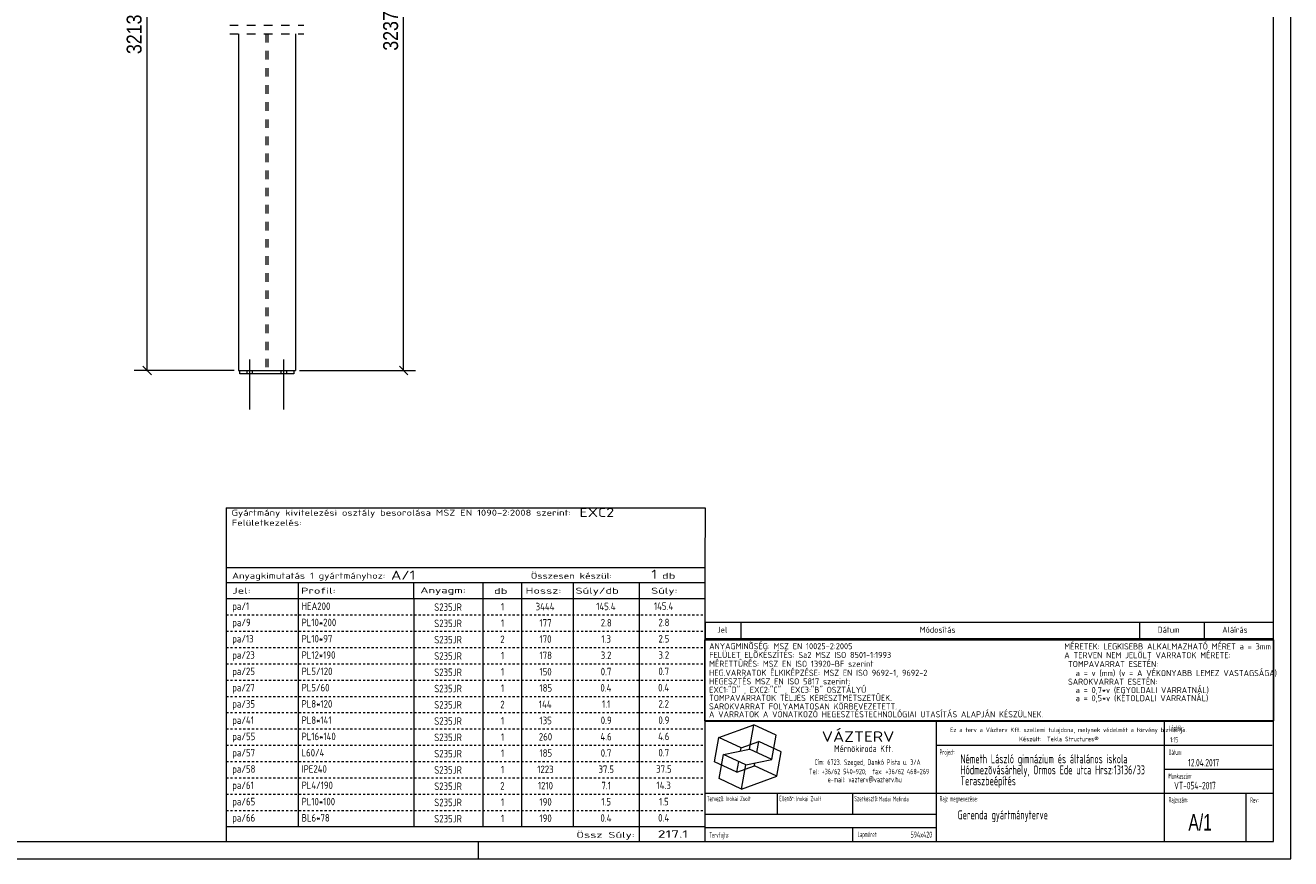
# Model space of a CAD drawing. Header units: millimetres. Extents: x 1 to 593, y 1 to 419.
# Tile 2 of 3: x 297 to 593, y 1 to 196. Entities that reach past the tile are written whole.
import ezdxf

# ---------------------------------------------------------------- set-up
doc = ezdxf.new("R2010")
doc.units = ezdxf.units.MM
for name, pattern in [('XKITLINE00', [0]), ('XKITLINE02', [4, 2, -2]), ('XKITLINE04', [3, 0.5, -0.5, 0.5, -0.5, 0.5, -0.5])]:
    doc.linetypes.add(name, pattern=pattern)
for name, color, linetype, lineweight in [('Bemassung', 1, 'Continuous', 0), ('Schrauben', 7, 'Continuous', 0), ('Teil', 7, 'Continuous', 0), ('Ueberschrift', 7, 'Continuous', 0), ('Zeichnungsrahmen', 3, 'Continuous', 0)]:
    doc.layers.add(name, color=color, linetype=linetype, lineweight=lineweight)
doc.styles.add('ARIAL', font='ARIAL.TTF')
doc.styles.add('ISOCPEUR', font='ISOCPEUR.TTF')
doc.styles.add('ISOCPEUR_BOLD', font='ARIAL.TTF')

msp = doc.modelspace()

# ---------------------------------------------------------------- linework, layer by layer
at = {"layer": 'Bemassung', "linetype": 'XKITLINE00', "lineweight": 0}
for p, q in [((325.5, 115.21), (325.5, 273.59)), ((385.5, 115.21), (385.5, 275.18)), ((324.51, 116.2), (326.49, 114.22)), ((384.51, 116.2), (386.49, 114.22)), ((345.84, 115.21), (322.45, 115.21)), ((361.17, 115.21), (388.3, 115.21))]:
    msp.add_line(p, q, dxfattribs=at)
at = {"layer": 'Bemassung'}
for p in [(325.5, 115.21), (385.5, 115.21)]:
    msp.add_point(p, dxfattribs=at)
at = {"layer": 'Schrauben', "linetype": 'XKITLINE00', "lineweight": 0}
for p, q in [((349.5, 106.07), (349.5, 117.74)), ((357.5, 106.07), (357.5, 117.74)), ((348.87, 114.41), (348.87, 115.21)), ((350.14, 114.41), (350.14, 115.21)), ((356.87, 114.41), (356.87, 115.21)), ((358.14, 114.41), (358.14, 115.21))]:
    msp.add_line(p, q, dxfattribs=at)
at = {"layer": 'Teil', "linetype": 'XKITLINE02', "lineweight": 0}
for p, q in [((344.83, 195.94), (362.17, 195.94)), ((344.83, 193.94), (362.17, 193.94)), ((353.29, 193.94), (353.29, 115.21)), ((353.72, 193.94), (353.72, 115.21)), ((347.17, 115.21), (359.84, 115.21))]:
    msp.add_line(p, q, dxfattribs=at)
at = {"layer": 'Teil', "linetype": 'XKITLINE00', "lineweight": 0}
for p, q in [((346.84, 193.94), (346.84, 115.21)), ((360.17, 193.94), (360.17, 115.21)), ((346.84, 115.21), (360.17, 115.21)), ((347.17, 114.41), (347.17, 115.21)), ((359.84, 114.41), (347.17, 114.41)), ((359.84, 115.21), (359.84, 114.41))]:
    msp.add_line(p, q, dxfattribs=at)
at = {"layer": 'Ueberschrift', "linetype": 'XKITLINE00', "lineweight": 0}
for p, q in [((343.99, 83.11), (456, 83.11)), ((344, 83.1), (344, 69.12)), ((456, 83.11), (455.99, 69.12)), ((343.99, 69.12), (455.99, 69.12)), ((343.99, 69.12), (343.99, 65.62)), ((455.99, 69.12), (455.99, 65.62)), ((343.99, 65.62), (455.99, 65.62)), ((343.99, 65.62), (343.99, 61.84)), ((360.79, 65.62), (360.79, 61.84)), ((387.92, 61.84), (387.92, 65.64)), ((403.99, 65.57), (403.99, 61.84)), ((413.04, 65.62), (413.04, 61.83)), ((425.19, 65.62), (425.19, 61.84)), ((440.59, 65.62), (440.59, 61.84)), ((455.99, 65.62), (455.99, 61.83)), ((343.99, 61.84), (455.99, 61.84)), ((343.99, 61.81), (344, 58)), ((360.79, 61.81), (360.79, 58)), ((387.93, 58.06), (387.93, 61.8)), ((403.99, 61.8), (403.99, 58)), ((413.04, 61.81), (413.04, 58)), ((425.19, 61.81), (425.19, 58)), ((440.59, 61.81), (440.59, 58)), ((455.99, 61.81), (455.99, 58.01)), ((343.99, 58), (344, 54.2)), ((360.79, 58), (360.79, 54.2)), ((387.93, 54.25), (387.93, 57.99)), ((403.99, 57.99), (403.99, 54.2)), ((413.04, 58), (413.04, 54.2)), ((425.19, 58), (425.19, 54.2)), ((440.59, 58), (440.59, 54.2)), ((455.99, 58), (455.99, 54.2)), ((456, 56.34), (589, 56.34)), ((456, 56.27), (456, 52.41)), ((464.4, 56.27), (464.4, 52.41)), ((557.64, 56.34), (557.64, 52.48)), ((572.76, 56.34), (572.76, 52.48)), ((343.99, 54.2), (344, 50.39)), ((360.79, 54.2), (360.79, 50.39)), ((387.93, 50.45), (387.93, 54.18)), ((403.99, 54.18), (403.99, 50.39)), ((413.04, 54.19), (413.04, 50.39)), ((425.19, 54.2), (425.19, 50.39)), ((440.59, 54.2), (440.59, 50.39)), ((455.99, 54.2), (455.99, 50.39)), ((343.99, 50.39), (344, 46.58)), ((360.79, 50.39), (360.79, 46.58)), ((387.93, 46.64), (387.93, 50.38)), ((403.99, 50.38), (403.99, 46.58)), ((413.04, 50.38), (413.04, 46.58)), ((425.19, 50.39), (425.19, 46.58)), ((440.59, 50.39), (440.59, 46.58)), ((455.99, 52.22), (588.99, 52.22)), ((455.99, 33.22), (455.99, 52.22)), ((455.99, 50.39), (455.99, 46.58)), ((456, 52.49), (589, 52.49)), ((588.99, 52.22), (588.99, 33.22)), ((343.99, 46.58), (344, 42.77)), ((360.79, 46.58), (360.79, 42.77)), ((387.93, 42.83), (387.93, 46.57)), ((403.99, 46.57), (403.99, 42.77)), ((413.04, 46.58), (413.04, 42.77)), ((425.19, 46.58), (425.19, 42.77)), ((440.59, 46.58), (440.59, 42.77)), ((455.99, 46.58), (455.99, 42.77)), ((343.99, 42.77), (344, 38.96)), ((360.79, 42.77), (360.79, 38.96)), ((387.93, 39.02), (387.93, 42.76)), ((403.99, 42.76), (403.99, 38.96)), ((413.04, 42.77), (413.04, 38.96)), ((425.19, 42.77), (425.19, 38.96)), ((440.59, 42.77), (440.59, 38.96)), ((455.99, 42.77), (455.99, 38.97)), ((343.99, 38.96), (344, 35.16)), ((360.79, 38.96), (360.79, 35.16)), ((387.93, 35.21), (387.93, 38.95)), ((403.99, 38.95), (403.99, 35.16)), ((413.04, 38.96), (413.04, 35.16)), ((425.19, 38.96), (425.19, 35.16)), ((440.59, 38.96), (440.59, 35.16)), ((455.99, 38.96), (455.99, 35.16)), ((343.99, 35.16), (344, 31.35)), ((360.79, 35.16), (360.79, 31.35)), ((387.93, 31.41), (387.93, 35.14)), ((403.99, 35.14), (403.99, 31.35)), ((413.04, 35.15), (413.04, 31.35)), ((425.19, 35.16), (425.19, 31.35)), ((440.59, 35.16), (440.59, 31.35)), ((455.99, 35.16), (455.99, 31.35)), ((588.99, 33.22), (455.99, 33.22)), ((456, 5), (456, 33.14)), ((456, 33.14), (589, 33.14)), ((510.11, 5), (510.11, 33.14)), ((563.49, 5), (563.49, 33.14)), ((343.99, 31.35), (344, 27.54)), ((360.79, 31.35), (360.79, 27.54)), ((387.93, 27.6), (387.93, 31.34)), ((403.99, 31.34), (403.99, 27.54)), ((413.04, 31.34), (413.04, 27.54)), ((425.19, 31.35), (425.19, 27.54)), ((440.59, 31.35), (440.59, 27.54)), ((455.99, 31.35), (455.99, 27.54)), ((459.21, 29.35), (467.43, 32.34)), ((466.43, 26.65), (467.43, 32.34)), ((472.66, 29.9), (467.43, 32.34)), ((471.66, 24.21), (472.66, 29.9)), ((343.99, 27.54), (344, 23.73)), ((360.79, 27.54), (360.79, 23.73)), ((387.93, 23.79), (387.93, 27.53)), ((403.99, 27.53), (403.99, 23.73)), ((413.04, 27.54), (413.04, 23.73)), ((425.19, 27.54), (425.19, 23.73)), ((440.59, 27.54), (440.59, 23.73)), ((455.99, 27.54), (455.99, 23.73)), ((458.2, 23.66), (459.21, 29.35)), ((464.44, 26.91), (459.21, 29.35)), ((460.33, 25.41), (466.43, 26.65)), ((464.32, 26.22), (464.44, 26.91)), ((464.44, 26.91), (468.55, 28.4)), ((471.66, 24.21), (466.43, 26.65)), ((468.1, 25.87), (468.55, 28.4)), ((473.78, 25.96), (468.55, 28.4)), ((510.11, 27.54), (588.69, 27.54)), ((343.99, 23.73), (344, 19.92)), ((360.79, 23.73), (360.79, 19.92)), ((387.93, 19.98), (387.93, 23.72)), ((403.99, 23.72), (403.99, 19.92)), ((413.04, 23.73), (413.04, 19.92)), ((425.19, 23.73), (425.19, 19.92)), ((440.59, 23.73), (440.59, 19.92)), ((455.99, 23.73), (455.99, 19.93)), ((459.33, 19.72), (460.33, 25.41)), ((465.56, 22.97), (460.33, 25.41)), ((463.44, 21.22), (463.88, 23.75)), ((465.56, 22.97), (471.66, 24.21)), ((472.78, 20.27), (473.78, 25.96)), ((463.44, 21.22), (458.2, 23.66)), ((463.44, 21.22), (467.55, 22.71)), ((464.56, 17.28), (465.56, 22.97)), ((467.55, 22.71), (467.67, 23.4)), ((472.78, 20.27), (467.55, 22.71)), ((563.49, 21.94), (589, 21.94)), ((343.99, 19.92), (344, 16.12)), ((360.79, 19.92), (360.79, 16.12)), ((387.93, 16.17), (387.93, 19.91)), ((403.99, 19.91), (403.99, 16.12)), ((413.04, 19.92), (413.04, 16.12)), ((425.19, 19.92), (425.19, 16.12)), ((440.59, 19.92), (440.59, 16.12)), ((455.99, 19.92), (455.99, 16.12)), ((464.56, 17.28), (459.33, 19.72)), ((464.56, 17.28), (472.78, 20.27)), ((343.99, 16.12), (344, 12.31)), ((360.79, 16.12), (360.79, 12.31)), ((387.93, 12.37), (387.93, 16.1)), ((403.99, 16.1), (403.99, 12.31)), ((413.04, 16.11), (413.04, 12.31)), ((425.19, 16.12), (425.19, 12.31)), ((440.59, 16.12), (440.59, 12.31)), ((455.99, 16.12), (455.99, 12.31)), ((456, 16.34), (588.97, 16.34)), ((472.95, 11.43), (472.95, 16.34)), ((490.51, 16.34), (490.51, 11.44)), ((582.54, 16.28), (582.54, 5)), ((343.99, 12.31), (344, 8.5)), ((360.79, 12.31), (360.79, 8.5)), ((387.93, 8.56), (387.93, 12.3)), ((403.99, 12.3), (403.99, 8.5)), ((413.04, 12.3), (413.04, 8.5)), ((425.19, 12.31), (425.19, 8.5)), ((440.59, 12.31), (440.59, 8.5)), ((455.99, 12.31), (455.99, 8.5)), ((456.04, 11.44), (510.11, 11.44)), ((343.99, 8.5), (455.99, 8.5)), ((343.99, 8.5), (343.99, 5)), ((440.59, 8.5), (440.59, 5)), ((455.99, 8.5), (455.99, 5)), ((456, 8.29), (510.08, 8.29)), ((490.52, 8.26), (490.52, 5.08))]:
    msp.add_line(p, q, dxfattribs=at)
at = {"layer": 'Ueberschrift', "linetype": 'XKITLINE04', "lineweight": 0}
for p, q in [((344, 58.01), (455.99, 58.01)), ((344, 54.2), (455.99, 54.2)), ((344, 50.39), (455.99, 50.39)), ((344, 46.58), (455.99, 46.58)), ((344, 42.77), (455.99, 42.77)), ((344, 38.97), (455.99, 38.97)), ((344, 35.16), (455.99, 35.16)), ((344, 31.35), (455.99, 31.35)), ((344, 27.54), (455.99, 27.54)), ((344, 23.73), (455.99, 23.73)), ((344, 19.93), (455.99, 19.93)), ((344, 16.12), (455.99, 16.12)), ((344, 12.31), (455.99, 12.31)), ((344, 8.5), (455.99, 8.5))]:
    msp.add_line(p, q, dxfattribs=at)
at = {"layer": 'Zeichnungsrahmen', "linetype": 'XKITLINE00', "lineweight": 0}
for p, q in [((593, 1), (593, 419)), ((589, 5), (589, 415)), ((5, 5), (589, 5)), ((403, 1), (403, 5)), ((1, 1), (593, 1))]:
    msp.add_line(p, q, dxfattribs=at)

# ---------------------------------------------------------------- texts
at = {"layer": 'Bemassung', "style": 'ARIAL', "width": 0.85}
for s, p in [('3237', (384.2, 190)), ('3213', (324.2, 189.21))]:
    msp.add_text(s, height=3.5, rotation=90.0002, dxfattribs=at).set_placement(p)
at = {"layer": 'Ueberschrift'}
for s, height, style, width, p in [('Gyártmány kivitelezési osztály besorolása MSZ EN 1090-2:2008 szerint:', 1.4, 'ISOCPEUR', 1.275, (345.24, 81.23)), ('EXC2', 2.1, 'ISOCPEUR', 1.275, (426.64, 80.93)), ('Felületkezelés:', 1.4, 'ISOCPEUR', 1.275, (345.28, 78.88)), ('Anyagkimutatás 1 gyártmányhoz:', 1.4, 'ISOCPEUR', 1.275, (345.39, 66.49)), ('A/1', 2.1, 'ISOCPEUR', 1.275, (382.56, 66.28)), ('Összesen készül:', 1.4, 'ISOCPEUR', 1.275, (415.24, 66.47)), ('1', 2.1, 'ISOCPEUR', 1.275, (443.44, 66.49)), ('db', 1.4, 'ISOCPEUR', 1.513248, (445.94, 66.47)), ('Jel:', 1.4, 'ISOCPEUR', 1.513248, (345.39, 62.99)), ('Profil:', 1.4, 'ISOCPEUR', 1.513248, (361.49, 62.99)), ('Anyagm:', 1.4, 'ISOCPEUR', 1.513248, (389.41, 63.09)), ('db', 1.4, 'ISOCPEUR', 1.513248, (406.64, 62.92)), ('Hossz:', 1.4, 'ISOCPEUR', 1.513248, (414.02, 62.99)), ('Súly/db', 1.4, 'ISOCPEUR', 1.513248, (425.7, 62.99)), ('Súly:', 1.4, 'ISOCPEUR', 1.513248, (443.39, 62.99)), ('pa/1', 1.75, 'ISOCPEUR', 0.85, (345.39, 59.19)), ('HEA200', 1.75, 'ISOCPEUR', 0.85, (361.61, 59.19)), ('S235JR', 1.75, 'ISOCPEUR', 0.85, (392.66, 58.97)), ('1', 1.75, 'ISOCPEUR', 0.85, (408.26, 59.05)), ('3444', 1.75, 'ISOCPEUR', 0.85, (416.38, 59.1)), ('145.4', 1.75, 'ISOCPEUR', 0.85, (430.55, 59.13)), ('145.4', 1.75, 'ISOCPEUR', 0.85, (444.05, 59.19)), ('pa/9', 1.75, 'ISOCPEUR', 0.85, (345.39, 55.38)), ('PL10*200', 1.75, 'ISOCPEUR', 0.85, (361.61, 55.38)), ('S235JR', 1.75, 'ISOCPEUR', 0.85, (392.66, 55.16)), ('1', 1.75, 'ISOCPEUR', 0.85, (408.26, 55.24)), ('177', 1.75, 'ISOCPEUR', 0.85, (417.28, 55.29)), ('2.8', 1.75, 'ISOCPEUR', 0.85, (431.6, 55.32)), ('2.8', 1.75, 'ISOCPEUR', 0.85, (445.1, 55.38)), ('pa/13', 1.75, 'ISOCPEUR', 0.85, (345.39, 51.57)), ('PL10*97', 1.75, 'ISOCPEUR', 0.85, (361.61, 51.57)), ('1.3', 1.75, 'ISOCPEUR', 0.85, (431.76, 51.52)), ('2.5', 1.75, 'ISOCPEUR', 0.85, (445.1, 51.57)), ('Jel', 1.4, 'ISOCPEUR', 0.85, (458.84, 53.85)), ('Módosítás', 1.4, 'ISOCPEUR', 0.85, (506.25, 53.85)), ('Dátum', 1.4, 'ISOCPEUR', 0.85, (561.86, 53.85)), ('Aláírás', 1.4, 'ISOCPEUR', 0.85, (577, 53.85)), ('S235JR', 1.75, 'ISOCPEUR', 0.85, (392.66, 51.36)), ('2', 1.75, 'ISOCPEUR', 0.85, (408.11, 51.43)), ('170', 1.75, 'ISOCPEUR', 0.85, (417.28, 51.49)), ('ANYAGMINÕSÉG: MSZ EN 10025-2:2005', 1.425, 'ISOCPEUR', 0.85, (456.98, 50)), ('MÉRETEK: LEGKISEBB ALKALMAZHATÓ MÉRET a = 3mm', 1.425, 'ISOCPEUR', 0.85, (540.04, 49.94)), ('pa/23', 1.75, 'ISOCPEUR', 0.85, (345.39, 47.76)), ('PL12*190', 1.75, 'ISOCPEUR', 0.85, (361.61, 47.76)), ('S235JR', 1.75, 'ISOCPEUR', 0.85, (392.66, 47.55)), ('1', 1.75, 'ISOCPEUR', 0.85, (408.26, 47.62)), ('178', 1.75, 'ISOCPEUR', 0.85, (417.28, 47.68)), ('3.2', 1.75, 'ISOCPEUR', 0.85, (431.6, 47.71)), ('3.2', 1.75, 'ISOCPEUR', 0.85, (445.1, 47.76)), ('MÉRETTÛRÉS: MSZ EN ISO 13920-BF szerint', 1.425, 'ISOCPEUR', 0.85, (456.96, 45.88)), ('FELÜLET ELÕKÉSZÍTÉS: Sa2 MSZ ISO 8501-1:1993', 1.425, 'ISOCPEUR', 0.85, (456.98, 47.95)), ('A TERVEN NEM JELÖLT VARRATOK MÉRETE:', 1.425, 'ISOCPEUR', 0.85, (540.04, 47.89)), (' TOMPAVARRAT ESETÉN:', 1.425, 'ISOCPEUR', 0.85, (540.02, 45.82)), ('pa/25', 1.75, 'ISOCPEUR', 0.85, (345.39, 43.95)), ('PL5/120', 1.75, 'ISOCPEUR', 0.85, (361.61, 43.95)), ('S235JR', 1.75, 'ISOCPEUR', 0.85, (392.66, 43.74)), ('1', 1.75, 'ISOCPEUR', 0.85, (408.26, 43.82)), ('150', 1.75, 'ISOCPEUR', 0.85, (417.28, 43.87)), ('0.7', 1.75, 'ISOCPEUR', 0.85, (431.6, 43.9)), ('0.7', 1.75, 'ISOCPEUR', 0.85, (445.1, 43.95)), ('HEG.VARRATOK ÉLKIKÉPZÉSE: MSZ EN ISO 9692-1, 9692-2', 1.425, 'ISOCPEUR', 0.85, (456.96, 43.77)), ('   a = v (mm) (v = A VÉKONYABB LEMEZ VASTAGSÁGA)', 1.425, 'ISOCPEUR', 0.85, (540.02, 43.7)), ('pa/27', 1.75, 'ISOCPEUR', 0.85, (345.39, 40.15)), ('PL5/60', 1.75, 'ISOCPEUR', 0.85, (361.61, 40.15)), ('S235JR', 1.75, 'ISOCPEUR', 0.85, (392.66, 39.93)), ('1', 1.75, 'ISOCPEUR', 0.85, (408.26, 40.01)), ('185', 1.75, 'ISOCPEUR', 0.85, (417.28, 40.06)), ('0.4', 1.75, 'ISOCPEUR', 0.85, (431.53, 40.09)), ('0.4', 1.75, 'ISOCPEUR', 0.85, (445.03, 40.15)), ('HEGESZTÉS MSZ EN ISO 5817 szerint: ', 1.425, 'ISOCPEUR', 0.85, (456.96, 41.76)), ('EXC1:"D" , EXC2:"C" , EXC3:"B" OSZTÁLYÚ', 1.425, 'ISOCPEUR', 0.85, (456.96, 39.79)), (' SAROKVARRAT ESETÉN:', 1.425, 'ISOCPEUR', 0.85, (540.02, 41.69)), ('   a = 0,7*v (EGYOLDALI VARRATNÁL)', 1.425, 'ISOCPEUR', 0.85, (540.02, 39.73)), ('TOMPAVARRATOK TELJES KERESZTMETSZETÛEK.', 1.425, 'ISOCPEUR', 0.85, (456.95, 37.9)), ('   a = 0,5*v (KÉTOLDALI VARRATNÁL)', 1.425, 'ISOCPEUR', 0.85, (540.01, 37.84)), ('pa/35', 1.75, 'ISOCPEUR', 0.85, (345.39, 36.34)), ('PL8*120', 1.75, 'ISOCPEUR', 0.85, (361.61, 36.34)), ('S235JR', 1.75, 'ISOCPEUR', 0.85, (392.66, 36.12)), ('2', 1.75, 'ISOCPEUR', 0.85, (408.11, 36.2)), ('144', 1.75, 'ISOCPEUR', 0.85, (417.13, 36.25)), ('1.1', 1.75, 'ISOCPEUR', 0.85, (431.91, 36.28)), ('2.2', 1.75, 'ISOCPEUR', 0.85, (445.1, 36.34)), ('A VARRATOK A VONATKOZÓ HEGESZTÉSTECHNOLÓGIAI UTASÍTÁS ALAPJÁN KÉSZÜLNEK.', 1.425, 'ISOCPEUR', 0.85, (456.93, 34.06)), ('SAROKVARRAT FOLYAMATOSAN KÖRBEVEZETETT.', 1.425, 'ISOCPEUR', 0.85, (456.93, 35.91)), ('pa/41', 1.75, 'ISOCPEUR', 0.85, (345.39, 32.53)), ('PL8*141', 1.75, 'ISOCPEUR', 0.85, (361.61, 32.53)), ('S235JR', 1.75, 'ISOCPEUR', 0.85, (392.66, 32.32)), ('1', 1.75, 'ISOCPEUR', 0.85, (408.26, 32.39)), ('135', 1.75, 'ISOCPEUR', 0.85, (417.28, 32.45)), ('0.9', 1.75, 'ISOCPEUR', 0.85, (431.6, 32.48)), ('0.9', 1.75, 'ISOCPEUR', 0.85, (445.1, 32.53)), ('pa/55', 1.75, 'ISOCPEUR', 0.85, (345.39, 28.72)), ('PL16*140', 1.75, 'ISOCPEUR', 0.85, (361.61, 28.72)), ('S235JR', 1.75, 'ISOCPEUR', 0.85, (392.66, 28.51)), ('1', 1.75, 'ISOCPEUR', 0.85, (408.26, 28.58)), ('260', 1.75, 'ISOCPEUR', 0.85, (417.13, 28.64)), ('4.6', 1.75, 'ISOCPEUR', 0.85, (431.53, 28.67)), ('4.6', 1.75, 'ISOCPEUR', 0.85, (445.03, 28.72)), ('VÁZTERV', 2.45, 'ISOCPEUR', 1.19, (483.31, 28.33)), ('Ez a terv a Vázterv Kft. szellemi tulajdona, melynek védelmét a törvény biztosítja.', 1.05, 'ISOCPEUR', 0.838832, (513.33, 30.6)), ('Készült:  Tekla Structures®', 1.05, 'ISOCPEUR', 0.838832, (529.49, 28.47)), ('Lépték:', 1.26, 'ISOCPEUR', 0.51, (564.49, 30.92)), ('pa/57', 1.75, 'ISOCPEUR', 0.85, (345.39, 24.91)), ('L60/4', 1.75, 'ISOCPEUR', 0.85, (361.61, 24.91)), ('0.7', 1.75, 'ISOCPEUR', 0.85, (431.6, 24.86)), ('0.7', 1.75, 'ISOCPEUR', 0.85, (445.1, 24.91)), ('Mérnökiroda Kft.', 1.61, 'ISOCPEUR', 0.68, (486.21, 25.92)), ('Dátum:', 1.26, 'ISOCPEUR', 0.51, (564.45, 25.25)), ('1:15', 1.26, 'ISOCPEUR', 0.595, (564.81, 28.19)), ('S235JR', 1.75, 'ISOCPEUR', 0.85, (392.66, 24.7)), ('1', 1.75, 'ISOCPEUR', 0.85, (408.26, 24.78)), ('185', 1.75, 'ISOCPEUR', 0.85, (417.28, 24.83)), ('Cím: 6723. Szeged, Dankó Pista u. 3/A', 1.26, 'ISOCPEUR', 0.68, (481.58, 22.95)), ('Project:', 1.26, 'ISOCPEUR', 0.51, (510.89, 25.3)), ('Németh László gimnázium és általános iskola', 2.1, 'ISOCPEUR', 0.595, (515.74, 23.3)), ('12.04.2017', 1.75, 'ISOCPEUR', 0.595, (569.01, 22.59)), ('pa/58', 1.75, 'ISOCPEUR', 0.85, (345.39, 21.11)), ('IPE240', 1.75, 'ISOCPEUR', 0.85, (361.61, 21.11)), ('S235JR', 1.75, 'ISOCPEUR', 0.85, (392.66, 20.89)), ('1', 1.75, 'ISOCPEUR', 0.85, (408.26, 20.97)), ('1223', 1.75, 'ISOCPEUR', 0.85, (416.75, 21.02)), ('37.5', 1.75, 'ISOCPEUR', 0.85, (431.08, 21.05)), ('37.5', 1.75, 'ISOCPEUR', 0.85, (444.57, 21.11)), ('Tel: +36/62 540-920;  fax: +36/62 468-269', 1.26, 'ISOCPEUR', 0.68, (480.33, 20.76)), ('Hódmezõvásárhely, Ormos Ede utca Hrsz:13136/33', 2.1, 'ISOCPEUR', 0.595, (515.74, 20.73)), ('Munkaszám:', 1.26, 'ISOCPEUR', 0.51, (564.41, 19.72)), ('pa/61', 1.75, 'ISOCPEUR', 0.85, (345.39, 17.3)), ('PL4/190', 1.75, 'ISOCPEUR', 0.85, (361.61, 17.3)), ('S235JR', 1.75, 'ISOCPEUR', 0.85, (392.66, 17.08)), ('2', 1.75, 'ISOCPEUR', 0.85, (408.11, 17.16)), ('1210', 1.75, 'ISOCPEUR', 0.85, (416.91, 17.21)), ('7.1', 1.75, 'ISOCPEUR', 0.85, (431.76, 17.24)), ('14.3', 1.75, 'ISOCPEUR', 0.85, (444.65, 17.3)), ('e-mail: vazterv@vazterv.hu', 1.26, 'ISOCPEUR', 0.68, (484.67, 18.88)), ('Teraszbeépítés', 2.1, 'ISOCPEUR', 0.595, (515.74, 18.17)), ('VT-054-2017', 1.75, 'ISOCPEUR', 0.595, (565.73, 17.23)), ('pa/65', 1.75, 'ISOCPEUR', 0.85, (345.39, 13.49)), ('PL10*100', 1.75, 'ISOCPEUR', 0.85, (361.61, 13.49)), ('S235JR', 1.75, 'ISOCPEUR', 0.85, (392.66, 13.28)), ('1', 1.75, 'ISOCPEUR', 0.85, (408.26, 13.35)), ('190', 1.75, 'ISOCPEUR', 0.85, (417.28, 13.41)), ('1.5', 1.75, 'ISOCPEUR', 0.85, (431.76, 13.44)), ('1.5', 1.75, 'ISOCPEUR', 0.85, (445.25, 13.49)), ('Tervezõ:', 1.26, 'ISOCPEUR', 0.51, (456.44, 14.43)), ('Inokai Zsolt', 1.12, 'ISOCPEUR', 0.595, (460.88, 14.48)), ('Ellenõr:', 1.26, 'ISOCPEUR', 0.51, (473.39, 14.45)), ('Inokai Zsolt', 1.12, 'ISOCPEUR', 0.595, (477.35, 14.45)), ('Szerkesztõ:', 1.26, 'ISOCPEUR', 0.51, (490.93, 14.43)), ('Madai Melinda', 1.12, 'ISOCPEUR', 0.595, (496.69, 14.43)), ('Rajz megnevezése:', 1.26, 'ISOCPEUR', 0.51, (510.89, 14.38)), ('Rajzszám:', 1.26, 'ISOCPEUR', 0.51, (564.46, 14.14)), ('Rev:', 1.26, 'ISOCPEUR', 0.51, (583.52, 14.11)), ('Gerenda gyártmányterve', 2.1, 'ISOCPEUR', 0.595, (515.09, 10.2)), ('pa/66', 1.75, 'ISOCPEUR', 0.85, (345.39, 9.68)), ('BL6*78', 1.75, 'ISOCPEUR', 0.85, (361.61, 9.68)), ('S235JR', 1.75, 'ISOCPEUR', 0.85, (392.66, 9.47)), ('1', 1.75, 'ISOCPEUR', 0.85, (408.26, 9.54)), ('190', 1.75, 'ISOCPEUR', 0.85, (417.28, 9.6)), ('0.4', 1.75, 'ISOCPEUR', 0.85, (431.53, 9.63)), ('0.4', 1.75, 'ISOCPEUR', 0.85, (445.03, 9.68)), ('A/1', 3.85, 'ISOCPEUR_BOLD', 0.68, (569.08, 7.59)), ('Össz Súly:', 1.4, 'ISOCPEUR', 1.513248, (425.89, 5.88)), ('217.1', 1.75, 'ISOCPEUR', 1.513248, (444.94, 5.88)), ('Tervfajta:', 1.26, 'ISOCPEUR', 0.51, (457, 5.9)), ('Lapméret:', 1.26, 'ISOCPEUR', 0.51, (491.7, 6.04)), ('594x420', 1.4, 'ISOCPEUR', 0.595, (504.1, 5.94))]:
    msp.add_text(s, height=height, dxfattribs=dict(at, style=style, width=width)).set_placement(p)

doc.saveas('drawing.dxf')
